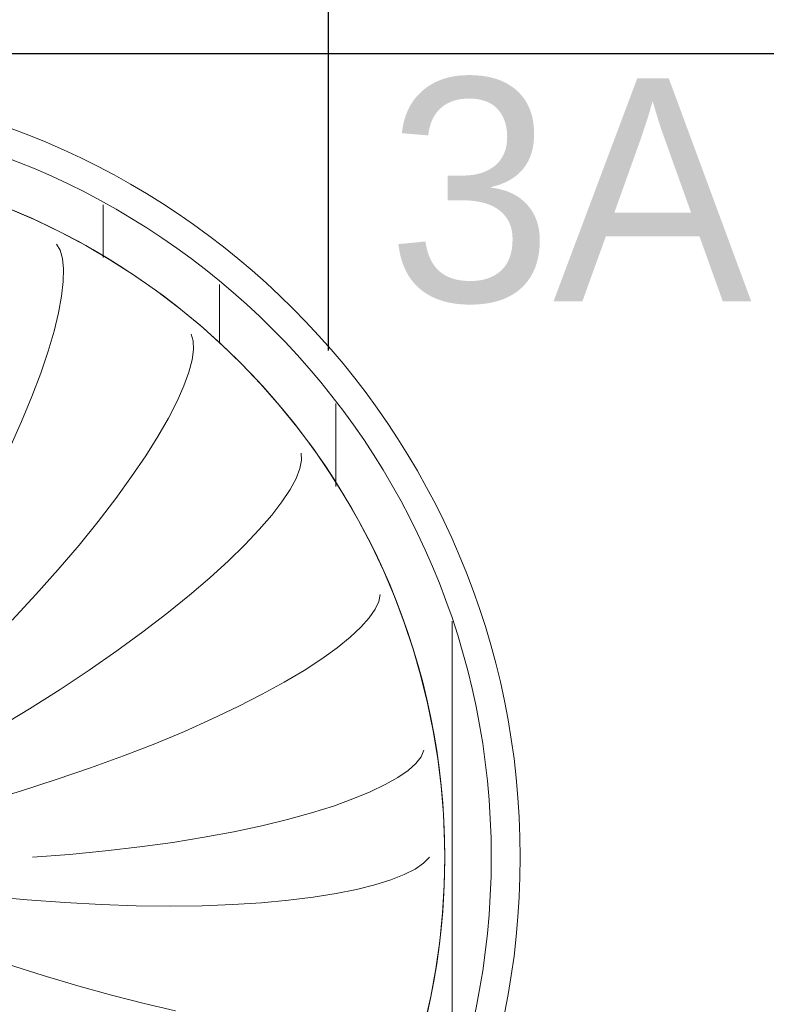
# Model space of a CAD drawing. Header units: metres. Extents: x -31 to 96, y -24 to 31.
# Tile 95 of 155: x 2.313 to 2.794, y -7.489 to -6.855. Entities that reach past the tile are written whole.
import ezdxf

# ---------------------------------------------------------------- set-up
doc = ezdxf.new("R2010")
doc.units = ezdxf.units.M
for name, color, linetype, lineweight in [('A-CLNG-PATT', 13, 'Continuous', 18), ('E-LITE-EQPM', 33, 'Continuous', 18), ('G-ANNO-TEXT', 231, 'Continuous', 9)]:
    doc.layers.add(name, color=color, linetype=linetype, lineweight=lineweight)
doc.styles.add('Century Gothic', font='GOTHIC.TTF', dxfattribs={"height": 0.143711})
pattern_1 = [(90, (-2.133, 7.394), (-0.075, 5e-18), [])]

# ---------------------------------------------------------------- blocks, each defined once
blk = doc.blocks.new('FP_21-PLANTA DE TETO - LUMINOTÉCNICO')
at = {"layer": 'E-LITE-EQPM'}
for p, q in [((0.20442, 0.39503), (0.20674, 0.39112)), ((0.20674, 0.39112), (0.20826, 0.38578)), ((0.20826, 0.38578), (0.20894, 0.37904)), ((0.20894, 0.37904), (0.20875, 0.37095)), ((0.20875, 0.37095), (0.20768, 0.36155)), ((0.20768, 0.36155), (0.20571, 0.35089)), ((0.20571, 0.35089), (0.20283, 0.33902)), ((0.20283, 0.33902), (0.19901, 0.326)), ((0.29119, 0.33706), (0.29253, 0.33271)), ((0.29253, 0.33271), (0.29275, 0.32716)), ((0.19901, 0.326), (0.19426, 0.3119)), ((0.29275, 0.32716), (0.29184, 0.32045)), ((0.29184, 0.32045), (0.28977, 0.31263)), ((0.19426, 0.3119), (0.18857, 0.29677)), ((0.28977, 0.31263), (0.28653, 0.30374)), ((0.28653, 0.30374), (0.28212, 0.29383)), ((0.18857, 0.29677), (0.18196, 0.2807)), ((0.28212, 0.29383), (0.27654, 0.28297)), ((0.18196, 0.2807), (0.17442, 0.26376)), ((0.27654, 0.28297), (0.26979, 0.2712)), ((0.26979, 0.2712), (0.26187, 0.2586)), ((0.362, 0.26041), (0.36229, 0.25587)), ((0.26187, 0.2586), (0.25281, 0.24523)), ((0.36229, 0.25587), (0.36121, 0.25042)), ((0.36121, 0.25042), (0.35875, 0.24411)), ((0.25281, 0.24523), (0.24262, 0.23115)), ((0.35875, 0.24411), (0.35491, 0.23699)), ((0.35491, 0.23699), (0.34968, 0.2291)), ((0.24262, 0.23115), (0.23133, 0.21643)), ((0.34968, 0.2291), (0.34308, 0.2205)), ((0.23133, 0.21643), (0.21896, 0.20115)), ((0.34308, 0.2205), (0.33511, 0.21124)), ((0.33511, 0.21124), (0.3258, 0.20138)), ((0.21896, 0.20115), (0.20556, 0.18538)), ((0.3258, 0.20138), (0.31516, 0.19098)), ((0.31516, 0.19098), (0.30322, 0.18009)), ((0.20556, 0.18538), (0.19116, 0.1692)), ((0.30322, 0.18009), (0.29002, 0.16878)), ((0.19116, 0.1692), (0.17581, 0.15267)), ((0.29002, 0.16878), (0.2756, 0.15712)), ((0.41293, 0.16933), (0.41215, 0.16485)), ((0.40983, 0.1598), (0.40596, 0.15425)), ((0.41215, 0.16485), (0.40983, 0.1598)), ((0.2756, 0.15712), (0.26001, 0.14515)), ((0.40596, 0.15425), (0.40056, 0.14822)), ((0.40056, 0.14822), (0.39364, 0.14177)), ((0.26001, 0.14515), (0.24329, 0.13295)), ((0.39364, 0.14177), (0.38521, 0.13495)), ((0.38521, 0.13495), (0.3753, 0.12781)), ((0.24329, 0.13295), (0.2255, 0.12058)), ((0.3753, 0.12781), (0.36394, 0.1204)), ((0.2255, 0.12058), (0.20671, 0.1081)), ((0.36394, 0.1204), (0.35116, 0.11277)), ((0.20671, 0.1081), (0.18698, 0.09557)), ((0.35116, 0.11277), (0.33701, 0.10498)), ((0.33701, 0.10498), (0.32153, 0.09707)), ((0.18698, 0.09557), (0.16638, 0.08306)), ((0.32153, 0.09707), (0.30478, 0.0891)), ((0.30478, 0.0891), (0.28682, 0.08111)), ((0.28682, 0.08111), (0.26772, 0.07315)), ((0.26772, 0.07315), (0.24753, 0.06528)), ((0.24753, 0.06528), (0.22634, 0.05754)), ((0.43939, 0.06475), (0.43599, 0.06041)), ((0.44117, 0.0689), (0.43939, 0.06475)), ((0.22634, 0.05754), (0.20423, 0.04997)), ((0.43599, 0.06041), (0.431, 0.05594)), ((0.42442, 0.05137), (0.41628, 0.04675)), ((0.431, 0.05594), (0.42442, 0.05137)), ((0.20423, 0.04997), (0.18127, 0.04262)), ((0.41628, 0.04675), (0.40661, 0.04211)), ((0.18127, 0.04262), (0.15755, 0.03552)), ((0.40661, 0.04211), (0.39543, 0.03751)), ((0.3828, 0.03299), (0.36875, 0.02858)), ((0.39543, 0.03751), (0.3828, 0.03299)), ((0.36875, 0.02858), (0.35335, 0.02432)), ((0.33664, 0.02026), (0.31869, 0.01642)), ((0.35335, 0.02432), (0.33664, 0.02026)), ((0.29956, 0.01285), (0.27934, 0.00958)), ((0.31869, 0.01642), (0.29956, 0.01285)), ((0.25809, 0.00663), (0.23589, 0.00403)), ((0.27934, 0.00958), (0.25809, 0.00663)), ((0.21284, 0.00182), (0.18902, 0)), ((0.23589, 0.00403), (0.21284, 0.00182))]:
    blk.add_line(p, q, dxfattribs=at)
at = {"layer": 'E-LITE-EQPM', "flags": 128}
blk.add_lwpolyline([(0.17449, 0.41759), (0.19106, 0.41041), (0.20732, 0.40257), (0.22325, 0.39409), (0.23884, 0.38497), (0.25404, 0.37524), (0.26885, 0.36491), (0.28323, 0.354), (0.29716, 0.34252), (0.31062, 0.33049), (0.32359, 0.31794), (0.33605, 0.30487), (0.34798, 0.29132), (0.35935, 0.2773), (0.37015, 0.26283), (0.38037, 0.24795), (0.38999, 0.23267), (0.39898, 0.21702), (0.40734, 0.20102), (0.41506, 0.1847), (0.42211, 0.16808), (0.4285, 0.1512), (0.43421, 0.13407), (0.43922, 0.11673), (0.44354, 0.0992), (0.44716, 0.08151), (0.45006, 0.06369), (0.45225, 0.04577), (0.45372, 0.02778), (0.45447, 0.00975), (0.45458, 0)], dxfattribs=at)
blk = doc.blocks.new('FP_22-PLANTA DE TETO - LUMINOTÉCNICO')
at = {"layer": 'E-LITE-EQPM'}
for p, q in [((0.4409, -0.00385), (0.43546, -0.0076)), ((0.44468, 0), (0.4409, -0.00385)), ((0.4284, -0.01121), (0.41974, -0.01464)), ((0.43546, -0.0076), (0.4284, -0.01121)), ((0.40951, -0.01786), (0.39776, -0.02082)), ((0.41974, -0.01464), (0.40951, -0.01786)), ((0.18553, -0.02743), (0.16073, -0.02512)), ((0.38454, -0.02348), (0.36989, -0.02581)), ((0.39776, -0.02082), (0.38454, -0.02348)), ((0.20972, -0.02922), (0.18553, -0.02743)), ((0.23318, -0.03048), (0.20972, -0.02922)), ((0.25584, -0.03123), (0.23318, -0.03048)), ((0.27759, -0.03147), (0.25584, -0.03123)), ((0.29835, -0.03123), (0.27759, -0.03147)), ((0.31804, -0.03052), (0.29835, -0.03123)), ((0.33658, -0.02936), (0.31804, -0.03052)), ((0.35388, -0.02778), (0.33658, -0.02936)), ((0.36989, -0.02581), (0.35388, -0.02778)), ((0.1958, -0.07625), (0.17285, -0.06888)), ((0.21819, -0.08296), (0.1958, -0.07625)), ((0.23993, -0.08899), (0.21819, -0.08296)), ((0.26093, -0.09432), (0.23993, -0.08899)), ((0.2811, -0.09897), (0.26093, -0.09432))]:
    blk.add_line(p, q, dxfattribs=at)
at = {"layer": 'E-LITE-EQPM', "flags": 128}
blk.add_lwpolyline([(0.45458, 0), (0.45422, -0.01805), (0.45314, -0.03607), (0.45133, -0.05403), (0.44881, -0.07191), (0.44558, -0.08967), (0.44164, -0.10729)], dxfattribs=at)
blk = doc.blocks.new('PENDENTE-BACIA-SALAS_0002 - 600 diameter-V20-PLANTA DE TETO - LUMINOTÉCNICO')
at = {"layer": 'E-LITE-EQPM'}
h = blk.add_hatch(dxfattribs=at)
h.set_pattern_fill('FP_7', color=256, style=0, pattern_type=2)
h.set_pattern_definition(pattern_1)
h.paths.add_polyline_path([(-0.47812, 0), (-0.44812, 0), (-0.44196, 0.07429), (-0.42367, 0.14655), (-0.3917, 0.21791), (-0.35032, 0.28008), (-0.30246, 0.33207), (-0.24305, 0.37817), (-0.17363, 0.41486), (-0.10458, 0.43804), (-0.03404, 0.44981), (0.04132, 0.44967), (0.11403, 0.43754), (0.18453, 0.41333), (0.25009, 0.37785), (0.30892, 0.33207), (0.35941, 0.27722), (0.40018, 0.21482), (0.43012, 0.14655), (0.44842, 0.07429), (0.45458, 0), (0.48458, 0), (0.47865, 0.0753), (0.45899, 0.15364), (0.42935, 0.22305), (0.38921, 0.28696), (0.33956, 0.34381), (0.28164, 0.39219), (0.21686, 0.43091), (0.14682, 0.45903), (0.07832, 0.47544), (0.00323, 0.48135), (-0.07499, 0.47472), (-0.14552, 0.45779), (-0.2153, 0.42889), (-0.28098, 0.38833), (-0.33795, 0.33941), (-0.38668, 0.28214), (-0.42687, 0.21559), (-0.45488, 0.14742), (-0.47219, 0.0753)], flags=0)
h = blk.add_hatch(dxfattribs=at)
h.set_pattern_fill('FP_7', color=256, style=0, pattern_type=2)
h.set_pattern_definition(pattern_1)
h.paths.add_polyline_path([(0.00323, -0.48135), (0.08145, -0.47472), (0.15683, -0.45578), (0.22604, -0.42626), (0.28744, -0.38833), (0.34441, -0.33941), (0.39314, -0.28214), (0.43333, -0.21559), (0.46134, -0.14742), (0.47865, -0.0753), (0.48458, 0), (0.45458, 0), (0.44842, -0.07429), (0.43012, -0.14655), (0.39816, -0.21791), (0.35678, -0.28008), (0.30892, -0.33207), (0.2495, -0.37817), (0.18009, -0.41486), (0.11104, -0.43804), (0.0405, -0.44981), (-0.03486, -0.44967), (-0.10757, -0.43754), (-0.17808, -0.41333), (-0.24364, -0.37785), (-0.30246, -0.33207), (-0.35581, -0.27284), (-0.39372, -0.21482), (-0.42367, -0.14655), (-0.44196, -0.07429), (-0.44812, 0), (-0.47812, 0), (-0.47219, -0.0753), (-0.45253, -0.15364), (-0.42289, -0.22305), (-0.38275, -0.28696), (-0.33311, -0.34381), (-0.27518, -0.39219), (-0.2104, -0.43091), (-0.14036, -0.45903), (-0.07186, -0.47544), (-0.02837, -0.47886)], flags=0)
for radius, start, end in [(0.5, 0, 180), (0.48135, 0, 180), (0.45135, 0, 180), (0.5, 180, 0), (0.48135, 180, 0), (0.45135, 180, 360)]:
    blk.add_arc((0.00323, 0), radius, start, end, dxfattribs=at)
for name in ['FP_21-PLANTA DE TETO - LUMINOTÉCNICO', 'FP_22-PLANTA DE TETO - LUMINOTÉCNICO']:
    blk.add_blockref(name, (0, 0), dxfattribs=at)

msp = doc.modelspace()

# ---------------------------------------------------------------- hatches: boundary and pattern name
at = {"layer": 'A-CLNG-PATT', "lineweight": 25}
h = msp.add_hatch(dxfattribs=at)
h.set_pattern_fill('FP_2', color=256, style=0, pattern_type=2)
h.set_pattern_definition([(180, (12.512, -5.627), (8e-17, 0.625), []), (90, (12.512, -5.627), (0.625, -4e-17), [])])
h.paths.add_polyline_path([(8.73663, -10.62691), (21.88273, -10.62691), (21.88273, -0.62691), (-2.48351, -0.62691), (-2.48351, -3.75274), (-6.86277, -3.75274), (-6.86277, -8.76459), (-2.48727, -8.76459), (-2.48727, -10.62691), (-2.48326, -10.62691), (-2.48326, -10.01762), (-1.87366, -10.01762), (-1.87366, -10.62691), (8.70428, -10.62691)], flags=0)
h.paths.add_polyline_path([(1.26174, -10.61915), (1.26174, -10.00955), (1.87134, -10.00955), (1.87134, -10.61915), (1.54976, -10.61915)], flags=0)
h.paths.add_polyline_path([(5.01243, -10.61915), (5.01243, -10.00955), (5.62203, -10.00955), (5.62203, -10.61915)], flags=0)
h.paths.add_polyline_path([(17.94245, -10.61915), (17.5151, -10.61915), (17.5151, -10.00955), (18.1247, -10.00955), (18.1247, -10.61915), (18.12181, -10.61915)], flags=0)
h.paths.add_polyline_path([(14.98663, -10.61915), (14.37703, -10.61915), (14.37703, -10.00955), (14.98663, -10.00955)], flags=0)
h.paths.add_polyline_path([(20.65203, -10.61915), (20.6401, -10.61915), (20.6401, -10.00955), (21.2497, -10.00955), (21.2497, -10.61915)], flags=0)
h.paths.add_polyline_path([(8.73663, -10.61915), (8.12703, -10.61915), (8.12703, -10.00955), (8.73663, -10.00955)], flags=0)
h.paths.add_polyline_path([(11.27743, -10.61915), (11.27743, -10.00955), (11.88703, -10.00955), (11.88703, -10.61915)], flags=0)
h.paths.add_polyline_path([(-5.85897, -8.38445), (-5.98897, -8.38368), (-5.98897, -8.22445), (-5.82897, -8.22445), (-5.82897, -8.38445), (-5.83897, -8.38445)], flags=0)
h.paths.add_polyline_path([(-4.70897, -8.38445), (-4.73897, -8.38445), (-4.73897, -8.22445), (-4.57897, -8.22445), (-4.57897, -8.38445), (-4.60897, -8.38445)], flags=0)
h.paths.add_polyline_path([(-3.34574, -8.38445), (-3.48897, -8.38445), (-3.48897, -8.22445), (-3.32897, -8.22445), (-3.32955, -8.38445), (-3.33897, -8.38445)], flags=0)
h.paths.add_polyline_path([(2.83238, -8.38445), (2.75653, -8.38445), (2.75653, -8.22445), (2.91653, -8.22445), (2.91653, -8.38445), (2.88653, -8.38445)], flags=0)
h.paths.add_polyline_path([(-0.94388, -8.38445), (-0.99347, -8.38445), (-0.99347, -8.22445), (-0.83347, -8.22445), (-0.83347, -8.38445), (-0.92966, -8.38445)], flags=0)
h.paths.add_polyline_path([(1.56747, -8.38445), (1.50653, -8.38445), (1.50653, -8.22445), (1.66653, -8.22445), (1.66653, -8.38445), (1.58103, -8.38445)], flags=0)
h.paths.add_polyline_path([(0.3733, -8.38445), (0.25653, -8.38445), (0.25653, -8.22445), (0.41653, -8.22445), (0.41653, -8.38445), (0.38147, -8.38445)], flags=0)
h.paths.add_polyline_path([(2.13588, -7.89444), (2.05766, -7.88829), (1.98137, -7.86997), (1.90888, -7.83995), (1.84104, -7.79814), (1.78165, -7.74721), (1.73137, -7.68834), (1.69038, -7.62144), (1.66035, -7.54895), (1.64546, -7.48694), (1.27399, -7.48694), (1.25767, -7.55243), (1.22908, -7.62144), (1.18809, -7.68834), (1.13713, -7.748), (1.07747, -7.79895), (1.01057, -7.83995), (0.93809, -7.86997), (0.85867, -7.88854), (0.78358, -7.89444), (0.70536, -7.88829), (0.62907, -7.86997), (0.55658, -7.83995), (0.48874, -7.79814), (0.42935, -7.74721), (0.37907, -7.68834), (0.33653, -7.6177), (0.30805, -7.54895), (0.28974, -7.47266), (0.28358, -7.39445), (0.28974, -7.31623), (0.30949, -7.23647), (0.33808, -7.16745), (0.37907, -7.10055), (0.43003, -7.04089), (0.48969, -6.98994), (0.55658, -6.94894), (0.62907, -6.91892), (0.70849, -6.90036), (0.78358, -6.89445), (0.8618, -6.9006), (0.93809, -6.91892), (1.01057, -6.94894), (1.07842, -6.99075), (1.13781, -7.04168), (1.18878, -7.10169), (1.21728, -7.14819), (1.21728, -6.87734), (1.82688, -6.87734), (1.82701, -7.00273), (1.84199, -6.98994), (1.90888, -6.94894), (1.98137, -6.91892), (2.06079, -6.90036), (2.1392, -6.89471), (2.2141, -6.9006), (2.29039, -6.91892), (2.36287, -6.94894), (2.43072, -6.99075), (2.49011, -7.04168), (2.54109, -7.10169), (2.58138, -7.16745), (2.61141, -7.23994), (2.62995, -7.31915), (2.63588, -7.39445), (2.62972, -7.47266), (2.60997, -7.55243), (2.58138, -7.62144), (2.54039, -7.68834), (2.48943, -7.748), (2.42977, -7.79895), (2.35869, -7.84168), (2.29039, -7.86997), (2.21097, -7.88854), (2.1392, -7.89418)], flags=0)
h.paths.add_polyline_path([(-0.56912, -7.89444), (-0.64734, -7.88829), (-0.72363, -7.86997), (-0.79612, -7.83995), (-0.86396, -7.79814), (-0.92335, -7.74721), (-0.97363, -7.68834), (-1.01462, -7.62144), (-1.04465, -7.54895), (-1.06296, -7.47266), (-1.06912, -7.39445), (-1.06296, -7.31623), (-1.04321, -7.23647), (-1.01462, -7.16745), (-0.97363, -7.10055), (-0.92267, -7.04089), (-0.86301, -6.98994), (-0.79612, -6.94894), (-0.72363, -6.91892), (-0.64178, -6.90017), (-0.56912, -6.89445), (-0.4909, -6.9006), (-0.41461, -6.91892), (-0.34213, -6.94894), (-0.27518, -6.98998), (-0.21489, -7.04168), (-0.16391, -7.10169), (-0.12362, -7.16745), (-0.09359, -7.23994), (-0.07528, -7.31623), (-0.06912, -7.39445), (-0.07528, -7.47266), (-0.09503, -7.55243), (-0.12362, -7.62144), (-0.16461, -7.68834), (-0.21557, -7.748), (-0.27523, -7.79895), (-0.34213, -7.83995), (-0.41461, -7.86997), (-0.49467, -7.88859), (-0.55435, -7.89328)], flags=0)
h.paths.add_polyline_path([(-3.42063, -7.89444), (-3.49885, -7.88829), (-3.57514, -7.86997), (-3.64763, -7.83995), (-3.71547, -7.79814), (-3.77486, -7.74721), (-3.82514, -7.68834), (-3.86613, -7.62144), (-3.89616, -7.54895), (-3.91448, -7.47266), (-3.92063, -7.39445), (-3.91448, -7.31623), (-3.89472, -7.23647), (-3.86613, -7.16745), (-3.82514, -7.10055), (-3.77418, -7.04089), (-3.71452, -6.98994), (-3.64763, -6.94894), (-3.57514, -6.91892), (-3.49572, -6.90036), (-3.41973, -6.89452), (-3.34242, -6.9006), (-3.26612, -6.91892), (-3.19364, -6.94894), (-3.12674, -6.98994), (-3.0664, -7.04168), (-3.01543, -7.10169), (-2.97513, -7.16745), (-2.94511, -7.23994), (-2.92679, -7.31623), (-2.92063, -7.39445), (-2.92679, -7.47266), (-2.94654, -7.55243), (-2.97513, -7.62144), (-3.01612, -7.68834), (-3.06708, -7.748), (-3.12854, -7.80006), (-3.19364, -7.83995), (-3.26612, -7.86997), (-3.34554, -7.88854), (-3.41181, -7.89375)], flags=0)
h.paths.add_polyline_path([(-4.77293, -7.89444), (-4.85115, -7.88829), (-4.92744, -7.86997), (-4.99993, -7.83995), (-5.06777, -7.79814), (-5.12716, -7.74721), (-5.17744, -7.68834), (-5.21843, -7.62144), (-5.24846, -7.54895), (-5.26678, -7.47266), (-5.27293, -7.39445), (-5.26678, -7.31623), (-5.24702, -7.23647), (-5.21843, -7.16745), (-5.17744, -7.10055), (-5.12649, -7.04089), (-5.06682, -6.98994), (-4.99993, -6.94894), (-4.92744, -6.91892), (-4.84802, -6.90036), (-4.77293, -6.89445), (-4.69472, -6.9006), (-4.61842, -6.91892), (-4.54594, -6.94894), (-4.47809, -6.99075), (-4.41871, -7.04168), (-4.36773, -7.10169), (-4.32743, -7.16745), (-4.29741, -7.23994), (-4.27886, -7.31915), (-4.27293, -7.39445), (-4.27909, -7.47266), (-4.29884, -7.55243), (-4.32743, -7.62144), (-4.36843, -7.68834), (-4.41938, -7.748), (-4.47904, -7.79895), (-4.54594, -7.83995), (-4.61842, -7.86997), (-4.69784, -7.88854), (-4.75816, -7.89328)], flags=0)
h.paths.add_polyline_path([(-6.12063, -7.89444), (-6.2014, -7.88768), (-6.27514, -7.86997), (-6.34763, -7.83995), (-6.41547, -7.79814), (-6.47486, -7.74721), (-6.52514, -7.68834), (-6.56613, -7.62144), (-6.59616, -7.54895), (-6.61448, -7.47266), (-6.62063, -7.39445), (-6.61448, -7.31623), (-6.59472, -7.23647), (-6.56613, -7.16745), (-6.52514, -7.10055), (-6.47418, -7.04089), (-6.41452, -6.98994), (-6.34763, -6.94894), (-6.27514, -6.91892), (-6.19572, -6.90036), (-6.1167, -6.89476), (-6.04242, -6.9006), (-5.96612, -6.91892), (-5.89261, -6.94958), (-5.82579, -6.99075), (-5.7664, -7.04168), (-5.71543, -7.10169), (-5.67513, -7.16745), (-5.64511, -7.23994), (-5.62656, -7.31915), (-5.62063, -7.39445), (-5.62679, -7.47266), (-5.64654, -7.55243), (-5.67513, -7.62144), (-5.71612, -7.68834), (-5.76708, -7.748), (-5.82674, -7.79895), (-5.89878, -7.84208), (-5.96612, -7.86997), (-6.04554, -7.88854), (-6.10586, -7.89328)], flags=0)
h.paths.add_polyline_path([(-2.25059, -7.49427), (-2.51257, -7.49427), (-2.51257, -6.88467), (-1.90297, -6.88467), (-1.90297, -7.49427)], flags=0)
h.paths.add_polyline_path([(5.01243, -7.49427), (5.01243, -6.88467), (5.62203, -6.88467), (5.62203, -7.49427)], flags=0)
h.paths.add_polyline_path([(11.88703, -7.49427), (11.27743, -7.49427), (11.27743, -6.88467), (11.88703, -6.88467)], flags=0)
h.paths.add_polyline_path([(14.37703, -7.49427), (14.37703, -6.88467), (14.98663, -6.88467), (14.98663, -7.49427)], flags=0)
h.paths.add_polyline_path([(8.73663, -7.49427), (8.12703, -7.49427), (8.12703, -6.88467), (8.73663, -6.88467)], flags=0)
h.paths.add_polyline_path([(21.26163, -7.48734), (20.65203, -7.48734), (20.65203, -6.87774), (21.26163, -6.87774)], flags=0)
h.paths.add_polyline_path([(17.52703, -7.48734), (17.52703, -6.87774), (18.13663, -6.87774), (18.13663, -7.48734), (17.94245, -7.48734)], flags=0)
h.paths.add_polyline_path([(-5.96357, -6.58445), (-5.98897, -6.58445), (-5.98897, -6.42445), (-5.82897, -6.42445), (-5.82897, -6.58445), (-5.96097, -6.58445)], flags=0)
h.paths.add_polyline_path([(-4.68497, -6.58445), (-4.73897, -6.58445), (-4.73897, -6.42445), (-4.57897, -6.42445), (-4.57897, -6.58445), (-4.68471, -6.58445)], flags=0)
h.paths.add_polyline_path([(-3.3722, -6.58445), (-3.48897, -6.58445), (-3.48897, -6.42445), (-3.32897, -6.42445), (-3.32897, -6.58445), (-3.36753, -6.58445)], flags=0)
h.paths.add_polyline_path([(2.91653, -6.58445), (2.75653, -6.58445), (2.75653, -6.42445), (2.91653, -6.42527), (2.91653, -6.57445)], flags=0)
h.paths.add_polyline_path([(-0.92669, -6.58445), (-0.99347, -6.58445), (-0.99347, -6.42445), (-0.83347, -6.42445), (-0.83347, -6.58445), (-0.91347, -6.58445)], flags=0)
h.paths.add_polyline_path([(1.63539, -6.58445), (1.50653, -6.58445), (1.50653, -6.42445), (1.66653, -6.42445), (1.66653, -6.58445), (1.63653, -6.58445)], flags=0)
h.paths.add_polyline_path([(0.31078, -6.58445), (0.25653, -6.58445), (0.25653, -6.42445), (0.41653, -6.42445), (0.41653, -6.58445), (0.32307, -6.58445)], flags=0)
h.paths.add_polyline_path([(-0.80627, -4.86475), (-1.28627, -4.86475), (-1.28627, -4.38475), (-0.80627, -4.38475), (-0.80627, -4.59271), (-0.7323, -4.59271), (-0.73161, -4.53986), (-0.5523, -4.53986), (-0.5523, -4.73986), (-0.7323, -4.73986), (-0.7323, -4.68271), (-0.80627, -4.68271), (-0.80627, -4.77004)], flags=0)
h.paths.add_polyline_path([(-1.42333, -4.72373), (-1.60333, -4.72373), (-1.60333, -4.52373), (-1.42333, -4.52373), (-1.42333, -4.57658), (-1.32602, -4.57658), (-1.32602, -4.66658), (-1.42333, -4.66658), (-1.42333, -4.67048)], flags=0)
h.paths.add_polyline_path([(-0.60176, -4.68662), (-0.60176, -4.58662), (-0.69176, -4.58662), (-0.69176, -4.68662), (-0.60505, -4.68662)], flags=0)
h.paths.add_polyline_path([(-1.46387, -4.67048), (-1.46387, -4.57048), (-1.55387, -4.57048), (-1.55387, -4.67048), (-1.55058, -4.67048)], flags=0)
h.paths.add_polyline_path([(-2.48272, -4.37734), (-2.48272, -3.76774), (-1.87312, -3.76774), (-1.87312, -4.37734), (-1.90297, -4.37734)], flags=0)
h.paths.add_polyline_path([(1.24674, -4.36927), (1.23674, -4.36927), (1.23674, -3.75967), (1.84634, -3.75967), (1.84634, -4.36927), (1.56053, -4.36927)], flags=0)
h.paths.add_polyline_path([(5.01243, -4.36927), (5.01243, -3.75967), (5.62203, -3.75967), (5.62203, -4.36927), (5.02243, -4.36927)], flags=0)
h.paths.add_polyline_path([(20.65203, -4.36927), (20.6401, -4.36927), (20.6401, -3.75967), (21.2497, -3.75967), (21.2497, -4.36927)], flags=0)
h.paths.add_polyline_path([(17.94245, -4.36927), (17.5151, -4.36927), (17.5151, -3.75967), (18.1247, -3.75967), (18.1247, -4.36927)], flags=0)
h.paths.add_polyline_path([(8.12703, -4.36927), (8.12703, -3.75967), (8.73663, -3.75967), (8.73663, -4.36927)], flags=0)
h.paths.add_polyline_path([(11.88703, -4.36927), (11.27743, -4.36927), (11.27743, -3.75967), (11.88703, -3.75967)], flags=0)
h.paths.add_polyline_path([(14.37703, -4.36927), (14.37703, -3.75967), (14.98663, -3.75967), (14.98663, -4.36927)], flags=0)
h.paths.add_polyline_path([(-2.48272, -1.25234), (-2.48272, -0.64274), (-1.87312, -0.64274), (-1.87312, -1.25234)], flags=0)
h.paths.add_polyline_path([(1.85634, -1.24427), (1.24674, -1.24427), (1.24674, -0.63467), (1.85634, -0.63467)], flags=0)
h.paths.add_polyline_path([(18.1347, -1.24427), (17.5251, -1.24427), (17.5251, -0.63467), (18.1347, -0.63467)], flags=0)
h.paths.add_polyline_path([(21.2497, -1.24427), (20.6501, -1.24427), (20.6501, -0.63467), (21.2597, -0.63467), (21.2597, -1.24427)], flags=0)
h.paths.add_polyline_path([(5.62203, -1.24427), (5.02243, -1.24427), (5.02243, -0.63467), (5.63203, -0.63467), (5.63203, -1.24427)], flags=0)
h.paths.add_polyline_path([(8.73663, -1.24427), (8.13703, -1.24427), (8.13703, -0.63467), (8.74663, -0.63467), (8.74663, -1.24427)], flags=0)
h.paths.add_polyline_path([(11.89703, -1.24427), (11.28743, -1.24427), (11.28743, -0.63467), (11.89703, -0.63467)], flags=0)
h.paths.add_polyline_path([(14.98663, -1.24427), (14.38703, -1.24427), (14.38703, -0.63467), (14.99663, -0.63467), (14.99663, -1.24427)], flags=0)

# ---------------------------------------------------------------- block references
at = {"layer": 'E-LITE-EQPM'}
msp.add_blockref('PENDENTE-BACIA-SALAS_0002 - 600 diameter-V20-PLANTA DE TETO - LUMINOTÉCNICO', (2.13265, -7.39445), dxfattribs=at)

# ---------------------------------------------------------------- texts
at = {"layer": 'G-ANNO-TEXT', "color": 7, "insert": (2.55005, -6.89262), "char_height": 0.143711, "width": 0.3078, "attachment_point": 1, "line_spacing_factor": 0.984117, "style": 'Century Gothic'}
msp.add_mtext('3A', dxfattribs=at)

doc.saveas('drawing.dxf')
